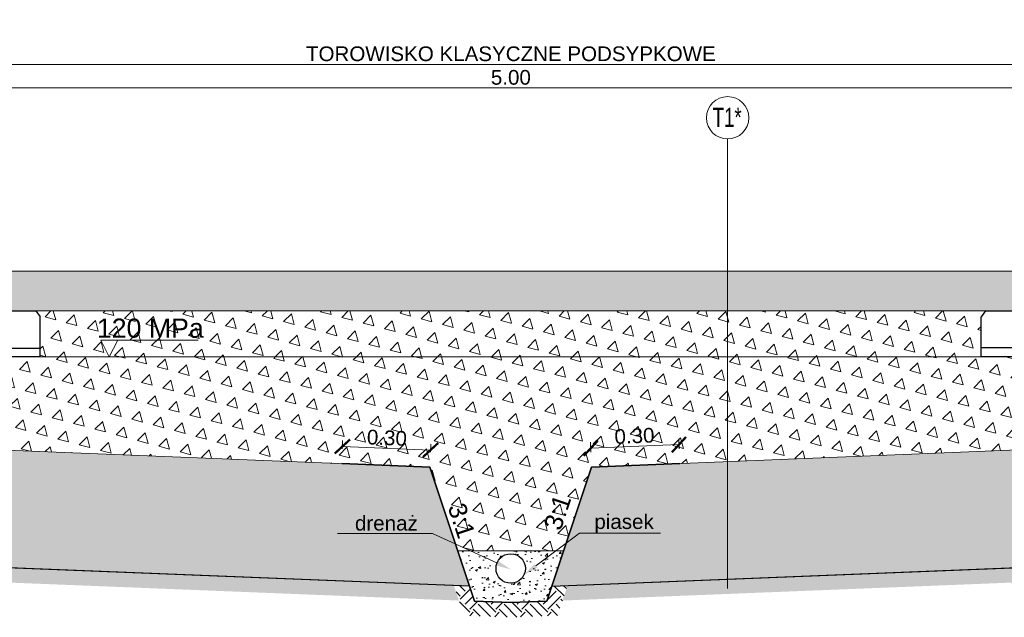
# Model space of a CAD drawing. Header units: feet. Extents: x 210.7 to 255.4, y -209.3 to -191.9.
# Tile 12 of 25: x 218.6 to 221.9, y -201.3 to -199.3. Entities that reach past the tile are written whole.
import ezdxf
from ezdxf import colors
from ezdxf.entities.mleader import LeaderData, LeaderLine
from ezdxf.math import Vec2, Vec3

# ---------------------------------------------------------------- set-up
doc = ezdxf.new("R2010")
doc.units = ezdxf.units.FT
doc.header["$MEASUREMENT"] = 0
doc.header["$PDMODE"] = 34
doc.linetypes.add('DASHDOT2', pattern=[12.7, 6.35, -3.175, 0, -3.175])
doc.layers.add('brudnopis', color=50, linetype='Continuous', lineweight=30, plot=False)
for name, color, linetype, lineweight in [('Drenaż', 4, 'Continuous', 25), ('Geowłóknina', 160, 'Continuous', 30), ('Kruszywo', 42, 'Continuous', 15), ('Miesz_niezw', 251, 'Continuous', 9), ('Mieszanka_niezw_0_315', 44, 'Continuous', 15), ('Opis', 7, 'Continuous', 15), ('Opis (wydruk czarny)', 7, 'Continuous', 15), ('oś-szyny', 1, 'DASHDOT2', 0), ('Podkład', 7, 'Continuous', 30), ('Podłoże gruntowe', 7, 'Continuous', 13), ('Sb3', 7, 'Continuous', 15), ('sb4', 7, 'Continuous', 15), ('Wymiar', 7, 'Continuous', 15)]:
    doc.layers.add(name, color=color, linetype=linetype, lineweight=lineweight)
doc.layers.add('Podkadka sprężysta', color=1, linetype='Continuous')
doc.layers.add('Szyna', color=7, linetype='Continuous')
doc.styles.add('opis', font='arial.ttf', dxfattribs={"height": 0.05})
doc.styles.add('Opis_1_25', font='arial.ttf', dxfattribs={"height": 0.05})
doc.styles.add('Romans', font='romans.shx', dxfattribs={"width": 0.7})
doc.dimstyles.new('1_25_DK$0', dxfattribs={"dimtxt": 0.05, "dimasz": 0.05, "dimexe": 0.02, "dimexo": 0.05, "dimgap": 0.01, "dimtad": 1, "dimdec": 3, "dimzin": 3, "dimdsep": 46, "dimtxsty": 'Opis_1_25', "dimblk": 'ARCHTICK', "dimcen": 0.05, "dimclrd": 256, "dimclre": 256, "dimazin": 3, "dimtfac": 1, "dimtdec": 3, "dimtofl": 0, "dimtmove": 0, "dimatfit": 3, "dimldrblk": 'ARCHTICK', "dimfxl": 1, "dimfrac": 2, "dimtolj": 1, "dimtzin": 3, "dimlwd": -1, "dimlwe": -1, "dimarcsym": 0})
pattern_1 = [(50, (-25.540157, -95.4853), (0.071726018, -0.006275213), [0.0075, -0.0825]), (355, (-25.54016, -95.4853), (-0.013875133, 0.075219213), [0.006, -0.066]), (100.451444, (-25.53418, -95.485826), (0.057850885, 0.068943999), [0.00637402, -0.070114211]), (46.1842, (-25.54016, -95.4653), (0.106724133, -0.016551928), [0.01125, -0.12375]), (96.635635, (-25.53126, -95.46668), (0.093466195, 0.09741186), [0.009561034, -0.105171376]), (351.184164, (-25.54016, -95.4653), (0.093466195, 0.09741186), [0.009, -0.099]), (21, (-25.530157, -95.4703), (0.059690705, -0.040261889), [0.0075, -0.0825]), (326, (-25.53016, -95.4703), (0.024331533, 0.072515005), [0.006, -0.066]), (71.451445, (-25.52518, -95.47366), (0.084022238, 0.032253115), [0.006374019, -0.070114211]), (37.5, (-25.540157, -95.485303), (0.0012159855, 0.0332893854), [0, -0.0652, 0, -0.067, 0, -0.06625]), (7.5, (-25.540157, -95.485303), (0.0263069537, 0.039441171), [0, -0.0382, 0, -0.0637, 0, -0.02525]), (327.5, (-25.562457, -95.485303), (0.0533822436, -0.0022554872), [0, -0.025, 0, -0.078, 0, -0.1035]), (317.5, (-25.572457, -95.485303), (0.058318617, 0.010010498), [0, -0.0325, 0, -0.0518, 0, -0.0735])]
pattern_2 = [(45, (0, 0.05004), (0, 0.088388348), [0.0625, -0.0625]), (45, (-0.01657, 0.06661), (0, 0.088388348), [0.0625, -0.0625]), (45, (-0.033146, 0.083186), (0, 0.088388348), [0.0625, -0.0625]), (135, (-0.033146, 0.094234), (-0.088388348, 7e-18), [0.0625, -0.0625]), (135, (-0.01657, 0.11081), (-0.088388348, 7e-18), [0.0625, -0.0625]), (135, (0, 0.12738), (-0.088388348, 7e-18), [0.0625, -0.0625])]
pattern_3 = [(50, (0, 0), (0.071726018, -0.006275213), [0.0075, -0.0825]), (355, (0, 0), (-0.013875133, 0.075219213), [0.006, -0.066]), (100.451444, (0.00598, -0.00052), (0.057850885, 0.068943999), [0.00637402, -0.070114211]), (46.1842, (0, 0.02), (0.106724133, -0.016551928), [0.01125, -0.12375]), (96.635635, (0.00889, 0.01862), (0.093466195, 0.09741186), [0.009561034, -0.105171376]), (351.184164, (0, 0.02), (0.093466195, 0.09741186), [0.009, -0.099]), (21, (0.01, 0.015), (0.059690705, -0.040261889), [0.0075, -0.0825]), (326, (0.01, 0.015), (0.024331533, 0.072515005), [0.006, -0.066]), (71.451445, (0.014974, 0.011645), (0.084022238, 0.032253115), [0.006374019, -0.070114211]), (37.5, (0, 0), (0.0012159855, 0.0332893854), [0, -0.0652, 0, -0.067, 0, -0.06625]), (7.5, (0, 0), (0.0263069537, 0.039441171), [0, -0.0382, 0, -0.0637, 0, -0.02525]), (327.5, (-0.0223, 0), (0.0533822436, -0.0022554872), [0, -0.025, 0, -0.078, 0, -0.1035]), (317.5, (-0.0323, 0), (0.058318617, 0.010010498), [0, -0.0325, 0, -0.0518, 0, -0.0735])]

# ---------------------------------------------------------------- blocks, each defined once
blk = doc.blocks.new('_ArchTick')
at = {"color": 0, "linetype": 'ByBlock', "lineweight": 0, "const_width": 0.15}
blk.add_lwpolyline([(-0.5, -0.5), (0.5, 0.5)], dxfattribs=at)
blk = doc.blocks.new('*D6')
at = {"layer": 'DEFPOINTS', "color": 0, "lineweight": 70, "transparency": 16777216}
for p in [(223.9262, -199.4069), (216.5262, -200.0659), (223.9262, -200.0659)]:
    blk.add_point(p, dxfattribs=at)
at = {"layer": 'Wymiar', "transparency": 16777216}
for p, q in [((216.5262, -200.0159), (216.5262, -199.3869)), ((216.5262, -199.4069), (223.9262, -199.4069)), ((223.9262, -200.0159), (223.9262, -199.3869))]:
    blk.add_line(p, q, dxfattribs=at)
at = {"layer": 'Wymiar', "transparency": 16777216, "xscale": 0.05, "yscale": 0.05, "zscale": 0.05, "rotation": 180}
blk.add_blockref('_ArchTick', (216.5262, -199.4069), dxfattribs=at)
at = {"layer": 'Wymiar', "transparency": 16777216, "xscale": 0.05, "yscale": 0.05, "zscale": 0.05}
blk.add_blockref('_ArchTick', (223.9262, -199.4069), dxfattribs=at)
at = {"layer": 'Wymiar', "color": 0, "transparency": 16777216, "insert": (220.2262, -199.3711), "char_height": 0.05, "attachment_point": 5, "style": 'Opis_1_25'}
blk.add_mtext('\\A1;{\\fArial|b0|i0|c238|p34;TOROWISKO KLASYCZNE PODSYPKOWE}', dxfattribs=at)
blk = doc.blocks.new('*D8')
at = {"layer": 'DEFPOINTS', "color": 0, "lineweight": 25, "transparency": 16777216}
for p in [(222.7262, -199.4869), (217.7262, -200.0669), (222.7262, -200.0669)]:
    blk.add_point(p, dxfattribs=at)
at = {"layer": 'Wymiar', "transparency": 16777216}
for p, q in [((217.7262, -200.0169), (217.7262, -199.4669)), ((222.7262, -200.0169), (222.7262, -199.4669)), ((217.7262, -199.4869), (222.7262, -199.4869))]:
    blk.add_line(p, q, dxfattribs=at)
at = {"layer": 'Wymiar', "transparency": 16777216, "xscale": 0.05, "yscale": 0.05, "zscale": 0.05, "rotation": 180}
blk.add_blockref('_ArchTick', (217.7262, -199.4869), dxfattribs=at)
at = {"layer": 'Wymiar', "transparency": 16777216, "xscale": 0.05, "yscale": 0.05, "zscale": 0.05}
blk.add_blockref('_ArchTick', (222.7262, -199.4869), dxfattribs=at)
at = {"layer": 'Wymiar', "color": 0, "transparency": 16777216, "insert": (220.2262, -199.4513), "char_height": 0.05, "attachment_point": 5, "style": 'Opis_1_25'}
blk.add_mtext('\\A1;5.00', dxfattribs=at)
blk = doc.blocks.new('PS-60R2-SB4-1800')
h = blk.add_hatch(color=251)
edge = h.paths.add_edge_path()
edge.add_arc((-64.85, 18.21), 4.5, 4.3283, 24.1871, ccw=False)
edge.add_arc((-59.57, 18.61), 0.8, 184.3283, 364.3283)
edge.add_arc((-64.85, 18.21), 6.1, 4.3283, 5.5185)
edge.add_line((-58.78, 18.79), (-58.03, 18.79))
edge.add_line((-58.03, 18.79), (-58.02, 17.15))
edge.add_line((-58.02, 17.15), (-60.51, 16.91))
edge.add_line((-60.51, 16.91), (-60.51, 16.11))
edge.add_line((-60.51, 16.11), (-61.65, 16.11))
edge.add_line((-61.65, 16.11), (-61.71, 17.71))
edge.add_line((-61.71, 17.71), (-61.71, 20.05))
edge.add_line((-61.71, 20.05), (-60.75, 20.05))
h = blk.add_hatch(color=251)
edge = h.paths.add_edge_path()
edge.add_arc((-38.15, 18.21), 4.5, 155.8129, 175.6717)
edge.add_arc((-43.43, 18.61), 0.8, 175.6717, 355.6717, ccw=False)
edge.add_arc((-38.15, 18.21), 6.1, 174.4815, 175.6717, ccw=False)
edge.add_line((-44.22, 18.8), (-44.97, 18.8))
edge.add_line((-44.97, 18.8), (-44.98, 17.16))
edge.add_line((-44.98, 17.16), (-42.49, 16.91))
edge.add_line((-42.49, 16.91), (-42.49, 16.11))
edge.add_line((-42.49, 16.11), (-41.35, 16.11))
edge.add_line((-41.35, 16.11), (-41.29, 17.71))
edge.add_line((-41.29, 17.71), (-41.29, 20.05))
edge.add_line((-41.29, 20.05), (-42.25, 20.05))
h = blk.add_hatch(color=251)
edge = h.paths.add_edge_path()
edge.add_arc((38.15, 18.21), 4.5, 4.3283, 24.1871, ccw=False)
edge.add_arc((43.43, 18.61), 0.8, 184.3283, 364.3283)
edge.add_arc((38.15, 18.21), 6.1, 4.3283, 5.5185)
edge.add_line((44.22, 18.8), (44.97, 18.8))
edge.add_line((44.97, 18.8), (44.98, 17.16))
edge.add_line((44.98, 17.16), (42.49, 16.91))
edge.add_line((42.49, 16.91), (42.49, 16.11))
edge.add_line((42.49, 16.11), (41.35, 16.11))
edge.add_line((41.35, 16.11), (41.29, 17.71))
edge.add_line((41.29, 17.71), (41.29, 20.05))
edge.add_line((41.29, 20.05), (42.25, 20.05))
h = blk.add_hatch(color=251)
edge = h.paths.add_edge_path()
edge.add_arc((64.85, 18.21), 4.5, 155.8129, 175.6717)
edge.add_arc((59.57, 18.61), 0.8, 175.6717, 355.6717, ccw=False)
edge.add_arc((64.85, 18.21), 6.1, 174.4815, 175.6717, ccw=False)
edge.add_line((58.78, 18.79), (58.03, 18.79))
edge.add_line((58.03, 18.79), (58.02, 17.15))
edge.add_line((58.02, 17.15), (60.51, 16.91))
edge.add_line((60.51, 16.91), (60.51, 16.11))
edge.add_line((60.51, 16.11), (61.65, 16.11))
edge.add_line((61.65, 16.11), (61.71, 17.71))
edge.add_line((61.71, 17.71), (61.71, 20.05))
edge.add_line((61.71, 20.05), (60.75, 20.05))
at = {"layer": 'Podkadka sprężysta'}
h = blk.add_hatch(dxfattribs=at)
h.set_pattern_fill('ANSI37', color=256, angle=0.0095, style=0)
h.set_pattern_definition([(45.0095, (-51.49992, 15.60774), (-0.088403, 0.0883736), []), (135.0095, (-51.49992, 15.60774), (-0.0883736, -0.088403), [])])
h.paths.add_polyline_path([(-61.63, 15.61), (-61.65, 16.11), (-41.35, 16.11), (-41.37, 15.61)])
h = blk.add_hatch(dxfattribs=at)
h.set_pattern_fill('ANSI37', color=256, scale=100, style=0)
h.set_pattern_definition([(134.9905, (51.5, 15.60774), (0.088403, 0.0883736), []), (44.9905, (51.5, 15.60774), (0.0883736, -0.088403), [])])
h.paths.add_polyline_path([(61.63, 15.61), (61.65, 16.11), (41.35, 16.11), (41.37, 15.61)])
at = {"layer": 'sb4'}
h = blk.add_hatch(dxfattribs=at)
h.set_pattern_fill('ANSI31', color=256, angle=0.0095, style=0)
h.set_pattern_definition([(134.99047, (-92.79758, -4.70839), (0.08840305, 0.08837365), [])])
edge = h.paths.add_edge_path()
edge.add_line((-61.65, 16.11), (-64.85, 16.11))
edge.add_arc((-64.85, 20.21), 4.1, 90, 270, ccw=False)
edge.add_arc((-64.85, 18.21), 6.1, 4.3283, 90, ccw=False)
edge.add_arc((-59.57, 18.61), 0.8, -175.6717, 4.3283, ccw=False)
edge.add_arc((-64.85, 18.21), 4.5, 4.3283, 90)
edge.add_arc((-64.85, 20.21), 2.5, 90, 270)
edge.add_line((-64.85, 17.71), (-61.71, 17.7))
edge.add_line((-61.71, 17.7), (-61.65, 16.11))
h = blk.add_hatch(dxfattribs=at)
h.set_pattern_fill('ANSI31', color=256, angle=0.0095, style=0)
h.set_pattern_definition([(45.00953, (-10.2024, -4.70437), (-0.08840305, 0.08837365), [])])
edge = h.paths.add_edge_path()
edge.add_line((-41.35, 16.11), (-38.15, 16.11))
edge.add_arc((-38.15, 20.21), 4.1, 270, 450)
edge.add_arc((-38.15, 18.21), 6.1, 90, 175.6717)
edge.add_arc((-43.43, 18.61), 0.8, 175.6717, 355.6717)
edge.add_arc((-38.15, 18.21), 4.5, 90, 175.6717, ccw=False)
edge.add_arc((-38.15, 20.21), 2.5, -90, 90, ccw=False)
edge.add_line((-38.15, 17.71), (-41.29, 17.71))
edge.add_line((-41.29, 17.71), (-41.35, 16.11))
h = blk.add_hatch(dxfattribs=at)
h.set_pattern_fill('ANSI31', color=256, angle=0.0095, style=0)
h.set_pattern_definition([(134.99047, (10.20248, -4.70437), (0.08840305, 0.08837365), [])])
edge = h.paths.add_edge_path()
edge.add_line((41.35, 16.11), (38.15, 16.11))
edge.add_arc((38.15, 20.21), 4.1, 90, 270, ccw=False)
edge.add_arc((38.15, 18.21), 6.1, 4.3283, 90, ccw=False)
edge.add_arc((43.43, 18.61), 0.8, -175.6717, 4.3283, ccw=False)
edge.add_arc((38.15, 18.21), 4.5, 4.3283, 90)
edge.add_arc((38.15, 20.21), 2.5, 90, 270)
edge.add_line((38.15, 17.71), (41.29, 17.71))
edge.add_line((41.29, 17.71), (41.35, 16.11))
h = blk.add_hatch(dxfattribs=at)
h.set_pattern_fill('ANSI31', color=256, angle=0.0095, style=0)
h.set_pattern_definition([(45.00953, (92.79767, -4.70839), (-0.08840305, 0.08837365), [])])
edge = h.paths.add_edge_path()
edge.add_line((61.65, 16.11), (64.85, 16.11))
edge.add_arc((64.85, 20.21), 4.1, 270, 450)
edge.add_arc((64.85, 18.21), 6.1, 90, 175.6717)
edge.add_arc((59.57, 18.61), 0.8, 175.6717, 355.6717)
edge.add_arc((64.85, 18.21), 4.5, 90, 175.6717, ccw=False)
edge.add_arc((64.85, 20.21), 2.5, -90, 90, ccw=False)
edge.add_line((64.85, 17.71), (61.71, 17.7))
edge.add_line((61.71, 17.7), (61.65, 16.11))
at = {"layer": 'Szyna'}
h = blk.add_hatch(color=256, dxfattribs=at)
edge = h.paths.add_edge_path()
edge.add_arc((-54.08, 32.03), 1.5, 180, 258.6901)
edge.add_line((-54.37, 30.56), (-52.9, 30.27))
edge.add_arc((-53.1, 29.29), 1, 0, 78.6901, ccw=False)
edge.add_line((-52.1, 29.29), (-52.1, 18.64))
edge.add_arc((-53.1, 18.64), 1, -84.2894, 0, ccw=False)
edge.add_line((-53, 17.65), (-60.23, 16.93))
edge.add_arc((-60.2, 16.63), 0.3, 95.7106, 180)
edge.add_line((-60.5, 16.63), (-60.5, 16.4))
edge.add_arc((-60.2, 16.4), 0.3, 180, 270)
edge.add_line((-60.2, 16.1), (-42.8, 16.1))
edge.add_arc((-42.8, 16.4), 0.3, 270, 360)
edge.add_line((-42.5, 16.4), (-42.5, 16.63))
edge.add_arc((-42.8, 16.63), 0.3, 0, 84.2894)
edge.add_line((-42.77, 16.93), (-50, 17.65))
edge.add_arc((-49.9, 18.64), 1, 180, 264.2894, ccw=False)
edge.add_line((-50.9, 18.64), (-50.9, 26.5))
edge.add_arc((-49.9, 26.5), 1, 101.3099, 180, ccw=False)
edge.add_line((-50.1, 27.48), (-47.39, 28.02))
edge.add_arc((-48.08, 31.45), 3.5, 281.3099, 350.5377)
edge.add_line((-44.62, 30.87), (-44.28, 32.92))
edge.add_arc((-44.78, 33), 0.5, 350.5377, 450)
edge.add_line((-44.78, 33.5), (-45.99, 33.5))
edge.add_arc((-45.99, 33.2), 0.3, 90, 170.5377)
edge.add_line((-46.29, 33.25), (-46.74, 30.55))
edge.add_arc((-48.1, 30.78), 1.38, 270, 350.5377, ccw=False)
edge.add_line((-48.1, 29.4), (-48.25, 29.4))
edge.add_arc((-48.25, 30.78), 1.38, 189.4623, 270, ccw=False)
edge.add_line((-49.61, 30.55), (-49.99, 32.81))
edge.add_arc((-51.27, 32.6), 1.3, 9.4623, 76.818)
edge.add_arc((-52.8, 26.08), 8, 76.818, 86.8132)
edge.add_arc((-54.02, 4.11), 30, 86.8132, 90.3828)
edge.add_arc((-54.17, 26.11), 8, 90.3828, 96.9383)
edge.add_arc((-55.08, 33.55), 0.5, 96.9383, 180)
edge.add_line((-55.58, 33.55), (-55.58, 32.03))
h = blk.add_hatch(color=256, dxfattribs=at)
edge = h.paths.add_edge_path()
edge.add_arc((54.08, 32.03), 1.5, 281.3099, 360, ccw=False)
edge.add_line((54.37, 30.56), (52.9, 30.27))
edge.add_arc((53.1, 29.29), 1, 101.3099, 180)
edge.add_line((52.1, 29.29), (52.1, 18.64))
edge.add_arc((53.1, 18.64), 1, 180, 264.2894)
edge.add_line((53, 17.65), (60.23, 16.93))
edge.add_arc((60.2, 16.63), 0.3, 0, 84.2894, ccw=False)
edge.add_line((60.5, 16.63), (60.5, 16.4))
edge.add_arc((60.2, 16.4), 0.3, 270, 360, ccw=False)
edge.add_line((60.2, 16.1), (42.8, 16.1))
edge.add_arc((42.8, 16.4), 0.3, 180, 270, ccw=False)
edge.add_line((42.5, 16.4), (42.5, 16.63))
edge.add_arc((42.8, 16.63), 0.3, 95.7106, 180, ccw=False)
edge.add_line((42.77, 16.93), (50, 17.65))
edge.add_arc((49.9, 18.64), 1, 275.7106, 360)
edge.add_line((50.9, 18.64), (50.9, 26.5))
edge.add_arc((49.9, 26.5), 1, 360, 438.6901)
edge.add_line((50.1, 27.48), (47.39, 28.02))
edge.add_arc((48.08, 31.45), 3.5, 189.4623, 258.6901, ccw=False)
edge.add_line((44.62, 30.87), (44.28, 32.92))
edge.add_arc((44.78, 33), 0.5, 90, 189.4623, ccw=False)
edge.add_line((44.78, 33.5), (45.99, 33.5))
edge.add_arc((45.99, 33.2), 0.3, 9.4623, 90, ccw=False)
edge.add_line((46.29, 33.25), (46.74, 30.55))
edge.add_arc((48.1, 30.78), 1.38, 189.4623, 270)
edge.add_line((48.1, 29.4), (48.25, 29.4))
edge.add_arc((48.25, 30.78), 1.38, 270, 350.5377)
edge.add_line((49.61, 30.55), (49.99, 32.81))
edge.add_arc((51.27, 32.6), 1.3, 103.182, 170.5377, ccw=False)
edge.add_arc((52.8, 26.08), 8, 93.1868, 103.182, ccw=False)
edge.add_arc((54.02, 4.11), 30, 89.6172, 93.1868, ccw=False)
edge.add_arc((54.17, 26.11), 8, 83.0617, 89.6172, ccw=False)
edge.add_arc((55.08, 33.55), 0.5, 0, 83.0617, ccw=False)
edge.add_line((55.58, 33.55), (55.58, 32.03))
for p, q in [((-60.51, 16.9), (-60.51, 16.11)), ((-42.49, 16.91), (-42.49, 16.11)), ((42.49, 16.91), (42.49, 16.11)), ((60.51, 16.9), (60.51, 16.11)), ((-61.63, 15.61), (-64.95, 15.61))]:
    blk.add_line(p, q)
for points in [[(-60.75, 20.05, -0.086868), (-60.36, 18.55, 1), (-58.77, 18.67, 0.005193), (-58.78, 18.79), (-58.03, 18.79), (-58.02, 17.15), (-60.51, 16.91), (-60.51, 16.11), (-61.65, 16.11), (-61.71, 17.71), (-61.71, 20.05)], [(-42.25, 20.05, 0.086868), (-42.64, 18.55, -1), (-44.23, 18.67, -0.005193), (-44.22, 18.8), (-44.97, 18.8), (-44.98, 17.16), (-42.49, 16.91), (-42.49, 16.11), (-41.35, 16.11), (-41.29, 17.71), (-41.29, 20.05)], [(42.25, 20.05, -0.086868), (42.64, 18.55, 1), (44.23, 18.67, 0.005193), (44.22, 18.8), (44.97, 18.8), (44.98, 17.16), (42.49, 16.91), (42.49, 16.11), (41.35, 16.11), (41.29, 17.71), (41.29, 20.05)], [(60.75, 20.05, 0.086868), (60.36, 18.55, -1), (58.77, 18.67, -0.005193), (58.78, 18.79), (58.03, 18.79), (58.02, 17.15), (60.51, 16.91), (60.51, 16.11), (61.65, 16.11), (61.71, 17.71), (61.71, 20.05)]]:
    blk.add_lwpolyline(points, format="xyb", close=True)
at = {"layer": 'brudnopis', "lineweight": 0, "ltscale": 5}
for p, q in [((-49.97, 32.7), (-49.97, 34.11)), ((49.97, 32.7), (49.97, 34.11)), ((-51.5, 32.7), (51.5, 32.7))]:
    blk.add_line(p, q, dxfattribs=at)
at = {"layer": 'oś-szyny', "ltscale": 0.002}
for p, q in [((-51.5, 12.35), (-51.5, 39.16)), ((51.5, 12.35), (51.5, 39.16))]:
    blk.add_line(p, q, dxfattribs=at)
at = {"layer": 'Podkadka sprężysta'}
for points in [[(-61.63, 15.61), (-61.65, 16.11), (-41.35, 16.11), (-41.37, 15.61)], [(61.63, 15.61), (61.65, 16.11), (41.35, 16.11), (41.37, 15.61)]]:
    blk.add_lwpolyline(points, close=True, dxfattribs=at)
at = {"layer": 'Podkład', "ltscale": 5}
for p, q in [((-88.5, 15.6), (-90, 13.6)), ((-90, 0), (-90, 13.6)), ((88.5, 15.6), (-88.5, 15.6)), ((-10, 15.6), (-10, 0)), ((-3, 0), (-10, 15.6)), ((0, 15.6), (0, 0)), ((0, 15.6), (0, 0)), ((3, 0), (10, 15.6)), ((10, 15.6), (10, 0)), ((88.5, 15.6), (90, 13.6)), ((90, 0), (90, 13.6)), ((-10, 3), (-90, 3)), ((-90, 0), (90, 0)), ((10, 3), (90, 3))]:
    blk.add_line(p, q, dxfattribs=at)
at = {"layer": 'Sb3'}
for points in [[(-61.63, 15.61), (-61.77, 19.68, 0.404113), (-62.27, 20.17), (-64.16, 20.16, 0.393686), (-64.66, 19.7), (-64.95, 15.61)], [(61.63, 15.61), (61.77, 19.68, -0.404113), (62.27, 20.17), (64.16, 20.16, -0.393686), (64.66, 19.7), (64.95, 15.61)]]:
    blk.add_lwpolyline(points, format="xyb", close=True, dxfattribs=at)
for points in [[(-41.37, 15.61), (-41.23, 19.69, -0.404113), (-40.73, 20.17), (-38.84, 20.17, -0.393686), (-38.34, 19.7), (-38.05, 15.61), (-41.37, 15.61)], [(41.37, 15.61), (41.23, 19.69, 0.404113), (40.73, 20.17), (38.84, 20.17, 0.393686), (38.34, 19.7), (38.05, 15.61), (41.37, 15.61)]]:
    blk.add_lwpolyline(points, format="xyb", dxfattribs=at)
at = {"layer": 'sb4'}
for points in [[(-61.65, 16.11), (-64.85, 16.11, -1), (-64.85, 24.31, -0.392257), (-58.77, 18.67, -1), (-60.36, 18.55, 0.392257), (-64.85, 22.71, 1), (-64.85, 17.71), (-61.71, 17.7)], [(-41.35, 16.11), (-38.15, 16.11, 1), (-38.15, 24.31, 0.392257), (-44.23, 18.67, 1), (-42.64, 18.55, -0.392257), (-38.15, 22.71, -1), (-38.15, 17.71), (-41.29, 17.71)], [(41.35, 16.11), (38.15, 16.11, -1), (38.15, 24.31, -0.392257), (44.23, 18.67, -1), (42.64, 18.55, 0.392257), (38.15, 22.71, 1), (38.15, 17.71), (41.29, 17.71)], [(61.65, 16.11), (64.85, 16.11, 1), (64.85, 24.31, 0.392257), (58.77, 18.67, 1), (60.36, 18.55, -0.392257), (64.85, 22.71, -1), (64.85, 17.71), (61.71, 17.7)]]:
    blk.add_lwpolyline(points, format="xyb", close=True, dxfattribs=at)
for points in [[(-61.71, 17.7), (-61.65, 16.11)], [(-41.29, 17.71), (-41.35, 16.11)]]:
    blk.add_lwpolyline(points, dxfattribs=at)
at = {"layer": 'Szyna'}
for points in [[(-55.58, 32.03, 0.357511), (-54.37, 30.56), (-52.9, 30.27, -0.357511), (-52.1, 29.29), (-52.1, 18.64, -0.385314), (-53, 17.65), (-60.23, 16.93, 0.385314), (-60.5, 16.63), (-60.5, 16.4, 0.414214), (-60.2, 16.1), (-42.8, 16.1, 0.414214), (-42.5, 16.4), (-42.5, 16.63, 0.385314), (-42.77, 16.93), (-50, 17.65, -0.385314), (-50.9, 18.64), (-50.9, 26.5, -0.357511), (-50.1, 27.48), (-47.39, 28.02, 0.311598), (-44.62, 30.87), (-44.28, 32.92, 0.463455), (-44.78, 33.5), (-45.99, 33.5, 0.366629), (-46.29, 33.25), (-46.74, 30.55, -0.366629), (-48.1, 29.4), (-48.25, 29.4, -0.366629), (-49.61, 30.55), (-49.99, 32.81), (-49.99, 32.81, 0.302659), (-50.97, 33.86, 0.04364), (-52.35, 34.06, 0.015577), (-54.22, 34.11), (-54.22, 34.11, 0.028611), (-55.14, 34.05, 0.379174), (-55.58, 33.55)], [(55.58, 32.03, -0.357511), (54.37, 30.56), (52.9, 30.27, 0.357511), (52.1, 29.29), (52.1, 18.64, 0.385314), (53, 17.65), (60.23, 16.93, -0.385314), (60.5, 16.63), (60.5, 16.4, -0.414214), (60.2, 16.1), (42.8, 16.1, -0.414214), (42.5, 16.4), (42.5, 16.63, -0.385314), (42.77, 16.93), (50, 17.65, 0.385314), (50.9, 18.64), (50.9, 26.5, 0.357511), (50.1, 27.48), (47.39, 28.02, -0.311598), (44.62, 30.87), (44.28, 32.92, -0.463455), (44.78, 33.5), (45.99, 33.5, -0.366629), (46.29, 33.25), (46.74, 30.55, 0.366629), (48.1, 29.4), (48.25, 29.4, 0.366629), (49.61, 30.55), (49.99, 32.81), (49.99, 32.81, -0.302659), (50.97, 33.86, -0.04364), (52.35, 34.06, -0.015577), (54.22, 34.11), (54.22, 34.11, -0.028611), (55.14, 34.05, -0.379174), (55.58, 33.55)]]:
    blk.add_lwpolyline(points, format="xyb", close=True, dxfattribs=at)
blk = doc.blocks.new('*D23')
at = {"layer": 'DEFPOINTS', "color": 0, "lineweight": 70, "transparency": 16777216}
for p in [(219.9533, -200.719), (219.6512, -200.7649), (219.951, -200.7769)]:
    blk.add_point(p, dxfattribs=at)
at = {"layer": 'Wymiar', "transparency": 16777216}
for p, q in [((219.6532, -200.715), (219.6543, -200.687)), ((219.6535, -200.707), (219.9533, -200.719)), ((219.953, -200.7269), (219.9541, -200.699))]:
    blk.add_line(p, q, dxfattribs=at)
at = {"layer": 'Wymiar', "transparency": 16777216, "xscale": 0.05, "yscale": 0.05, "zscale": 0.05}
for p, rotation in [((219.6535, -200.707), 177.7093899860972), ((219.9533, -200.719), 357.7093899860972)]:
    blk.add_blockref('_ArchTick', p, dxfattribs=dict(at, rotation=rotation))
at = {"layer": 'Wymiar', "color": 0, "transparency": 16777216, "insert": (219.8048, -200.6775), "char_height": 0.05, "attachment_point": 5, "rotation": 357.7094, "style": 'Opis_1_25'}
blk.add_mtext('\\A1;0.30', dxfattribs=at)
blk = doc.blocks.new('*D24')
at = {"layer": 'DEFPOINTS', "color": 0, "lineweight": 70, "transparency": 16777216}
for p in [(220.7977, -200.7007), (220.5005, -200.7769), (220.8003, -200.7649)]:
    blk.add_point(p, dxfattribs=at)
at = {"layer": 'Wymiar', "transparency": 16777216}
for p, q in [((220.7983, -200.715), (220.7969, -200.6807)), ((220.4985, -200.7269), (220.4972, -200.6927)), ((220.498, -200.7127), (220.7977, -200.7007))]:
    blk.add_line(p, q, dxfattribs=at)
at = {"layer": 'Wymiar', "transparency": 16777216, "xscale": 0.05, "yscale": 0.05, "zscale": 0.05}
for p, rotation in [((220.498, -200.7127), 182.2906100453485), ((220.7977, -200.7007), 2.290610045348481)]:
    blk.add_blockref('_ArchTick', p, dxfattribs=dict(at, rotation=rotation))
at = {"layer": 'Wymiar', "color": 0, "transparency": 16777216, "insert": (220.6464, -200.6712), "char_height": 0.05, "attachment_point": 5, "rotation": 2.2906, "style": 'Opis_1_25'}
blk.add_mtext('\\A1;0.30', dxfattribs=at)

msp = doc.modelspace()

# ---------------------------------------------------------------- hatches: boundary and pattern name
at = {"layer": 'Kruszywo'}
h = msp.add_hatch(dxfattribs=at)
h.set_pattern_fill('AR-CONC', color=256, scale=0.01, style=0)
h.set_pattern_definition(pattern_1)
edge = h.paths.add_edge_path()
edge.add_arc((220.2257, -201.1222), 0.05, 90, 180, ccw=False)
edge.add_line((220.2257, -201.0722), (220.2257, -201.0622))
edge.add_line((220.2257, -201.0622), (220.0461, -201.0622))
edge.add_line((220.0461, -201.0622), (220.1031, -201.2333))
edge.add_line((220.1031, -201.2333), (220.2257, -201.2383))
edge.add_line((220.2257, -201.2383), (220.2257, -201.1722))
edge.add_arc((220.2257, -201.1222), 0.05, 180, 270, ccw=False)
h = msp.add_hatch(dxfattribs=at)
h.set_pattern_fill('AR-CONC', color=256, scale=0.01, style=0)
h.set_pattern_definition(pattern_1)
edge = h.paths.add_edge_path()
edge.add_arc((220.2257, -201.1222), 0.05, 90, 180, ccw=False)
edge.add_line((220.2257, -201.0722), (220.2257, -201.0622))
edge.add_line((220.2257, -201.0622), (220.0461, -201.0622))
edge.add_line((220.0461, -201.0622), (220.1031, -201.2333))
edge.add_line((220.1031, -201.2333), (220.2257, -201.2383))
edge.add_line((220.2257, -201.2383), (220.2257, -201.1722))
edge.add_arc((220.2257, -201.1222), 0.05, 180, 270, ccw=False)
h = msp.add_hatch(dxfattribs=at)
h.set_pattern_fill('AR-CONC', color=256, scale=0.01, style=0)
h.set_pattern_definition(pattern_1)
edge = h.paths.add_edge_path()
edge.add_arc((220.2257, -201.1222), 0.05, 0, 90)
edge.add_line((220.2257, -201.0722), (220.2257, -201.0622))
edge.add_line((220.2257, -201.0622), (220.4054, -201.0622))
edge.add_line((220.4054, -201.0622), (220.3484, -201.2333))
edge.add_line((220.3484, -201.2333), (220.2257, -201.2383))
edge.add_line((220.2257, -201.2383), (220.2257, -201.1722))
edge.add_arc((220.2257, -201.1222), 0.05, 270, 360)
h = msp.add_hatch(dxfattribs=at)
h.set_pattern_fill('AR-CONC', color=256, scale=0.01, style=0)
h.set_pattern_definition(pattern_1)
edge = h.paths.add_edge_path()
edge.add_arc((220.2257, -201.1222), 0.05, 0, 90)
edge.add_line((220.2257, -201.0722), (220.2257, -201.0622))
edge.add_line((220.2257, -201.0622), (220.4054, -201.0622))
edge.add_line((220.4054, -201.0622), (220.3484, -201.2333))
edge.add_line((220.3484, -201.2333), (220.2257, -201.2383))
edge.add_line((220.2257, -201.2383), (220.2257, -201.1722))
edge.add_arc((220.2257, -201.1222), 0.05, 270, 360)
at = {"layer": 'Miesz_niezw'}
h = msp.add_hatch(dxfattribs=at)
h.set_pattern_fill('TRIANG', color=256, scale=0.2, angle=45)
h.set_pattern_definition([(105, (5.153254, 0), (-0.072444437, 0.019411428), [0.0375, -0.0375]), (165, (5.153254, 0), (-0.053033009, -0.053033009), [0.0375, -0.0375]), (45, (5.11703, 0.009706), (-0.019411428, 0.072444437), [0.0375, -0.0375])])
h.paths.add_polyline_path([(223.9253, -200.1108), (216.5262, -200.1108), (216.5262, -200.2459), (223.9253, -200.2459)])
h = msp.add_hatch(dxfattribs=at)
h.set_pattern_fill('TRIANG', color=256, scale=0.2, angle=45)
h.paths.add_polyline_path([(218.6112, -200.246), (218.6262, -200.266), (218.6262, -200.4019), (220.2257, -200.4019), (220.2257, -200.246)])
h = msp.add_hatch(dxfattribs=at)
h.set_pattern_fill('TRIANG', color=256, scale=0.2, angle=45)
h.paths.add_polyline_path([(220.2257, -200.246), (220.2257, -200.4019), (221.8253, -200.4019), (221.8253, -200.2659), (221.8403, -200.2459)])
h = msp.add_hatch(dxfattribs=at)
h.set_pattern_fill('TRIANG', color=256, scale=0.2, angle=45)
h.paths.add_polyline_path([(216.5262, -200.4019), (216.5262, -200.6399), (219.951, -200.7769), (220.0461, -201.0622), (220.2257, -201.0622), (220.2257, -200.4019)])
h = msp.add_hatch(dxfattribs=at)
h.set_pattern_fill('TRIANG', color=256, scale=0.2, angle=45)
h.paths.add_polyline_path([(220.2257, -200.4019), (220.2257, -201.0622), (220.4054, -201.0622), (220.5005, -200.7769), (223.9253, -200.6399), (223.9253, -200.4019)])
at = {"layer": 'Mieszanka_niezw_0_315', "ltscale": 10}
h = msp.add_hatch(dxfattribs=at)
h.set_pattern_fill('AR-CONC', color=256, scale=0.01, style=0)
h.set_pattern_definition(pattern_3)
h.paths.add_polyline_path([(220.0862, -201.1826), (219.951, -200.7769), (216.5262, -200.6399), (216.5262, -201.0402)])
h = msp.add_hatch(dxfattribs=at)
h.set_pattern_fill('AR-CONC', color=256, scale=0.01, style=0)
h.set_pattern_definition(pattern_3)
h.paths.add_polyline_path([(220.3653, -201.1826), (220.5005, -200.7769), (223.9253, -200.6399), (223.9253, -201.0402)])
at = {"layer": 'Podłoże gruntowe'}
h = msp.add_hatch(dxfattribs=at)
h.set_pattern_fill('EARTH', color=256, scale=0.25, angle=45, style=0)
h.set_pattern_definition(pattern_2)
h.paths.add_polyline_path([(220.0497, -201.2312), (220.0328, -201.1805), (216.5262, -201.0402), (216.5262, -200.4959), (216.4762, -200.4959), (216.4762, -201.0883)])
h = msp.add_hatch(dxfattribs=at)
h.set_pattern_fill('EARTH', color=256, scale=0.25, angle=45, style=0)
h.set_pattern_definition(pattern_2)
h.paths.add_polyline_path([(220.4187, -201.1805), (220.4018, -201.2312), (223.9753, -201.0883), (223.9753, -200.4959), (223.9253, -200.4959), (223.9253, -201.0402)])
h = msp.add_hatch(dxfattribs=at)
h.set_pattern_fill('EARTH', color=256, scale=0.25, angle=45, style=0)
h.paths.add_polyline_path([(220.4187, -201.1805), (220.3653, -201.1826), (220.3484, -201.2333), (220.2257, -201.2383), (220.1031, -201.2333), (220.0862, -201.1826), (220.0328, -201.1805), (220.0666, -201.2819), (220.2257, -201.2883), (220.3849, -201.2819)])

# ---------------------------------------------------------------- linework, layer by layer
at = {"layer": 'Drenaż'}
msp.add_circle((220.2257, -201.1222), 0.05, dxfattribs=at)
msp.add_circle((220.2257, -201.1222), 0.05, dxfattribs=at)
at = {"layer": 'Geowłóknina', "ltscale": 5}
for points in [[(220.0862, -201.1826), (216.5262, -201.0402), (216.5262, -200.1108)], [(220.3653, -201.1826), (223.9253, -201.0402), (223.9253, -200.1108)], [(219.6512, -200.7649), (219.951, -200.7769), (220.1031, -201.2333), (220.2257, -201.2383), (220.3484, -201.2333), (220.5005, -200.7769), (220.8003, -200.7649)], [(220.8003, -200.7649), (220.5005, -200.7769), (220.3484, -201.2333), (220.2257, -201.2383), (220.1031, -201.2333), (219.951, -200.7769), (219.6512, -200.7649)]]:
    msp.add_lwpolyline(points, dxfattribs=at)
at = {"layer": 'Kruszywo'}
for points in [[(220.0461, -201.0622), (220.4054, -201.0622)], [(220.4054, -201.0622), (220.0461, -201.0622)]]:
    msp.add_lwpolyline(points, dxfattribs=at)
at = {"layer": 'Miesz_niezw'}
for p, q in [((218.6112, -200.246), (221.8403, -200.2459)), ((218.6262, -200.402), (221.8253, -200.402)), ((219.951, -200.7769), (216.5262, -200.6399)), ((220.5005, -200.7769), (223.9253, -200.6399))]:
    msp.add_line(p, q, dxfattribs=at)
msp.add_lwpolyline([(216.5262, -200.1108), (223.9253, -200.1108)], dxfattribs=at)
at = {"layer": 'Mieszanka_niezw_0_315', "ltscale": 10}
for p, q in [((220.0862, -201.1826), (216.5262, -201.0402)), ((220.3653, -201.1826), (223.9253, -201.0402))]:
    msp.add_line(p, q, dxfattribs=at)
at = {"layer": 'Opis', "flags": 128}
msp.add_lwpolyline([(219.1629, -200.3452), (218.8326, -200.3452), (218.861, -200.402), (218.8894, -200.3452)], dxfattribs=at)
at = {"layer": 'Opis (wydruk czarny)'}
msp.add_lwpolyline([(220.9631, -201.1903), (220.9631, -199.6607)], dxfattribs=at)
msp.add_circle((220.9631, -199.5887), 0.072, dxfattribs=at)

# ---------------------------------------------------------------- block references
at = {"xscale": -0.01, "yscale": 0.01, "zscale": 0.01}
for p in [(217.7262, -200.402), (222.7253, -200.4019)]:
    msp.add_blockref('PS-60R2-SB4-1800', p, dxfattribs=at)

# ---------------------------------------------------------------- texts
at = {"layer": 'Opis', "style": 'Opis_1_25'}
msp.add_text('120 MPa', height=0.065, dxfattribs=at).set_placement((218.8187, -200.3368))
at = {"layer": 'Opis', "style": 'opis'}
for rotation, p in [(71.5662, (220.3949, -200.997)), (288.4338, (220.0108, -200.9123))]:
    msp.add_text('3:1', height=0.0613, rotation=rotation, dxfattribs=at).set_placement(p)
at = {"layer": 'Opis (wydruk czarny)', "insert": (220.8894, -199.5546), "char_height": 0.0648, "width": 0.140758, "attachment_point": 1, "style": 'Romans'}
msp.add_mtext('\\pi0.02293;{\\fArial|b0|i0|c238|p34;T1*}', dxfattribs=at)

# ---------------------------------------------------------------- dimensions: what is measured, and where the dimension line sits
at = {"layer": 'Wymiar'}
dim = msp.add_aligned_dim(p1=(216.5262, -200.0659), p2=(223.9262, -200.0659), distance=0.659, text='{\\fArial|b0|i0|c238|p34;TOROWISKO KLASYCZNE PODSYPKOWE}', dimstyle='1_25_DK$0', override={"dimdec": 2}, dxfattribs=at)
dim.commit()
dim.dimension.update_dxf_attribs({"geometry": '*D6', "text_midpoint": (220.2262, -199.3711)})
for p1, p2, distance, picture, middle in [((217.7262, -200.0669), (222.7262, -200.0669), 0.58, '*D8', (220.2262, -199.4513)), ((219.6512, -200.7649), (219.951, -200.7769), 0.0579, '*D23', (219.8048, -200.6775)), ((220.5005, -200.7769), (220.8003, -200.7649), 0.0642, '*D24', (220.6464, -200.6712))]:
    dim = msp.add_aligned_dim(p1=p1, p2=p2, distance=distance, dimstyle='1_25_DK$0', override={"dimdec": 2}, dxfattribs=at)
    dim.commit()
    dim.dimension.update_dxf_attribs({"geometry": picture, "text_midpoint": middle})

# ---------------------------------------------------------------- leaders
at = {"layer": 'Opis'}
ml = msp.add_multileader_mtext('Standard', dxfattribs=at)
ml.set_content('drenaż ', color=256, style='Opis_1_25')
ml.set_leader_properties(color=256, linetype='ByLayer', lineweight=-1)
ml.build(insert=Vec2(0, 0))
ml.multileader.update_dxf_attribs({"has_dogleg": 0, "text_left_attachment_type": 5, "text_right_attachment_type": 5, "text_bottom_attachment_type": 10, "dogleg_length": 0.15, "arrow_head_size": 0.05})
ctx = ml.context
ctx.base_point, ctx.char_height, ctx.arrow_head_size, ctx.landing_gap_size, ctx.plane_origin = Vec3(219.65, -201.0029), 0.05, 0.05, 0.05, Vec3(220.2257, -201.0213)
ctx.left_attachment, ctx.right_attachment, ctx.text_align_type = 5, 5, 2
notes = []
notes.append((ctx, [(0, (1, 1, 0), (220.1097, -201.0029), (-1, 0), 0.15, [(0, [(220.2257, -201.1253)], 0, [])])]))
ctx.mtext.insert, ctx.mtext.alignment, ctx.mtext.flow_direction = Vec3(219.9097, -200.9429), 3, 5
ml = msp.add_multileader_mtext('Standard', dxfattribs=at)
ml.set_content('piasek ', color=256, style='Opis_1_25')
ml.set_leader_properties(color=256, linetype='ByLayer', lineweight=-1)
ml.build(insert=Vec2(0, 0))
ml.multileader.update_dxf_attribs({"has_dogleg": 0, "text_left_attachment_type": 5, "text_right_attachment_type": 5, "text_bottom_attachment_type": 10, "dogleg_length": 0.15, "arrow_head_size": 0.05})
ctx = ml.context
ctx.base_point, ctx.char_height, ctx.arrow_head_size, ctx.landing_gap_size, ctx.plane_origin = Vec3(220.4601, -201.0016), 0.05, 0.05, 0.05, Vec3(221.0808, -201.0193)
ctx.left_attachment, ctx.right_attachment = 5, 5
notes.append((ctx, [(1, (1, 1, 0), (220.3101, -201.0016), (1, 0), 0.15, [(0, [(220.2711, -201.1435)], 0, [])])]))
ctx.mtext.insert, ctx.mtext.flow_direction = Vec3(220.5101, -200.9377), 5
for ctx, leaders in notes:
    for number, flags, end, landing, length, lines in leaders:
        leader = LeaderData()
        leader.index, (leader.has_last_leader_line, leader.has_dogleg_vector, leader.attachment_direction) = number, flags
        leader.last_leader_point, leader.dogleg_vector, leader.dogleg_length = Vec3(end), Vec3(landing), length
        for number, points, colour, breaks in lines:
            line = LeaderLine()
            line.index, line.vertices, line.color, line.breaks = number, Vec3.list(points), colors.encode_raw_color(colour), breaks
            leader.lines.append(line)
        ctx.leaders.append(leader)

doc.saveas('drawing.dxf')
